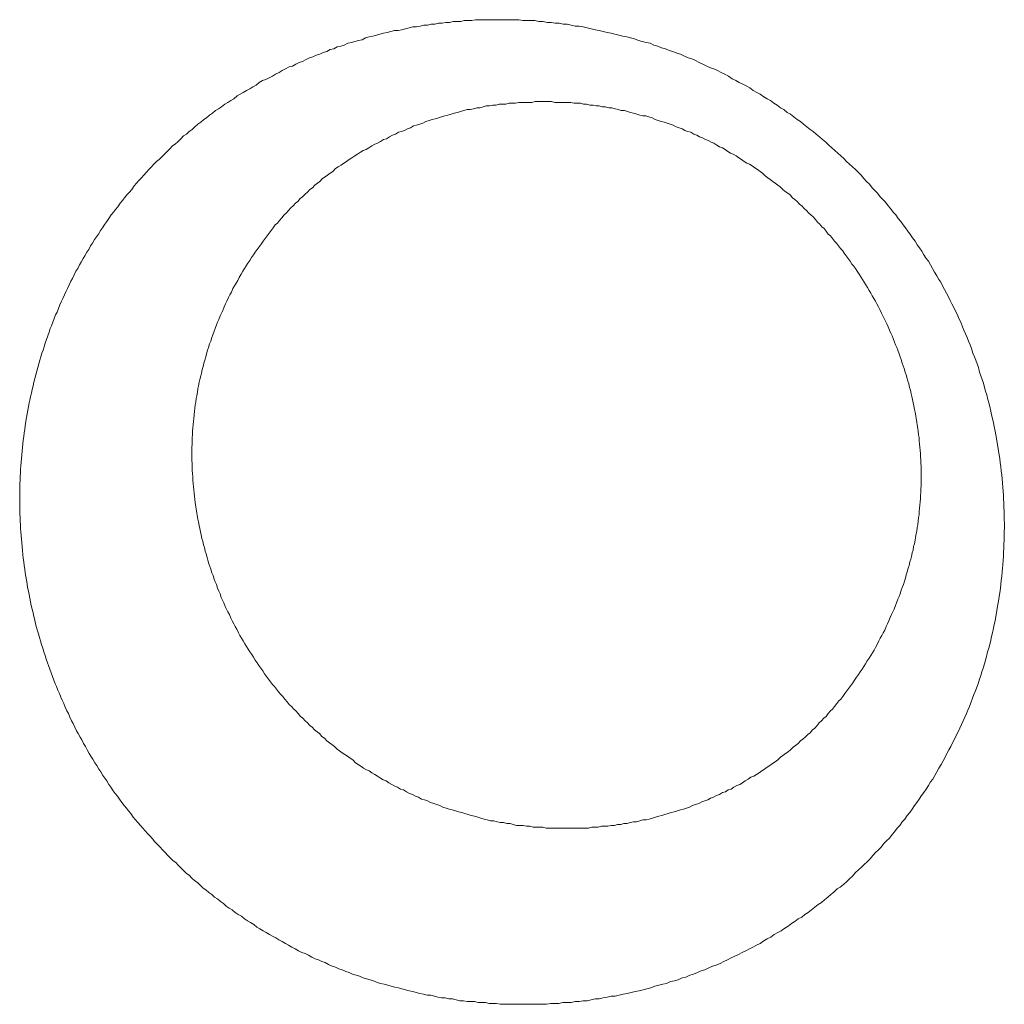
# Model space of a CAD drawing. Header units: millimetres. Extents: x -2274 to 12297, y -16157 to 26321.
# Tile 143 of 256: x -61.06 to -59.98, y -3934.59 to -3933.51. Entities that reach past the tile are written whole.
import ezdxf

# ---------------------------------------------------------------- set-up
doc = ezdxf.new("R2010")
doc.units = ezdxf.units.MM

msp = doc.modelspace()

# ---------------------------------------------------------------- linework, layer by layer
at = {"color": 253, "lineweight": 13}
for points in [[(-60.5456, -3933.51, 0), (-60.5496, -3933.51, 0), (-60.5537, -3933.51, 0), (-60.5578, -3933.51, 0), (-60.5618, -3933.51, 0), (-60.5659, -3933.511, 0), (-60.57, -3933.511, 0), (-60.5741, -3933.511, 0), (-60.5781, -3933.512, 0), (-60.5822, -3933.512, 0), (-60.5863, -3933.512, 0), (-60.5903, -3933.513, 0), (-60.5944, -3933.513, 0), (-60.5985, -3933.514, 0), (-60.6025, -3933.514, 0), (-60.6066, -3933.515, 0), (-60.6106, -3933.515, 0), (-60.6147, -3933.516, 0), (-60.6187, -3933.516, 0), (-60.6228, -3933.517, 0), (-60.6268, -3933.518, 0), (-60.6308, -3933.518, 0), (-60.6348, -3933.519, 0), (-60.6389, -3933.52, 0), (-60.6429, -3933.521, 0), (-60.6469, -3933.522, 0), (-60.6509, -3933.522, 0), (-60.6549, -3933.523, 0), (-60.6589, -3933.524, 0), (-60.6629, -3933.525, 0), (-60.6669, -3933.526, 0), (-60.6708, -3933.527, 0), (-60.6748, -3933.528, 0), (-60.6787, -3933.529, 0), (-60.6827, -3933.53, 0), (-60.6866, -3933.532, 0), (-60.6906, -3933.533, 0), (-60.6945, -3933.534, 0), (-60.6984, -3933.535, 0), (-60.7023, -3933.536, 0), (-60.7062, -3933.538, 0), (-60.7101, -3933.539, 0), (-60.714, -3933.54, 0), (-60.7178, -3933.542, 0), (-60.7217, -3933.543, 0), (-60.7255, -3933.545, 0), (-60.7294, -3933.546, 0), (-60.7332, -3933.548, 0), (-60.737, -3933.549, 0), (-60.7408, -3933.551, 0), (-60.7446, -3933.552, 0), (-60.7483, -3933.554, 0), (-60.7521, -3933.556, 0), (-60.7558, -3933.557, 0), (-60.7596, -3933.559, 0), (-60.7633, -3933.561, 0), (-60.767, -3933.562, 0), (-60.7707, -3933.564, 0), (-60.7744, -3933.566, 0), (-60.778, -3933.568, 0), (-60.7817, -3933.57, 0), (-60.7853, -3933.572, 0), (-60.7889, -3933.574, 0), (-60.7925, -3933.576, 0), (-60.7961, -3933.577, 0), (-60.7997, -3933.579, 0), (-60.8033, -3933.582, 0), (-60.8068, -3933.584, 0), (-60.8103, -3933.586, 0), (-60.8138, -3933.588, 0), (-60.8173, -3933.59, 0), (-60.8208, -3933.592, 0), (-60.8242, -3933.594, 0), (-60.8277, -3933.597, 0), (-60.8311, -3933.599, 0), (-60.8345, -3933.601, 0), (-60.8378, -3933.603, 0), (-60.8412, -3933.606, 0), (-60.8445, -3933.608, 0), (-60.8478, -3933.61, 0), (-60.8511, -3933.613, 0), (-60.8544, -3933.615, 0), (-60.8577, -3933.618, 0), (-60.8609, -3933.62, 0), (-60.8641, -3933.623, 0), (-60.8673, -3933.625, 0), (-60.8705, -3933.628, 0), (-60.8737, -3933.631, 0), (-60.8768, -3933.633, 0), (-60.8799, -3933.636, 0), (-60.883, -3933.638, 0), (-60.8861, -3933.641, 0), (-60.8891, -3933.644, 0), (-60.8921, -3933.647, 0), (-60.8952, -3933.649, 0), (-60.8981, -3933.652, 0), (-60.9011, -3933.655, 0), (-60.904, -3933.658, 0), (-60.907, -3933.661, 0), (-60.9098, -3933.664, 0), (-60.9127, -3933.666, 0), (-60.9156, -3933.669, 0), (-60.9184, -3933.672, 0), (-60.9212, -3933.675, 0), (-60.924, -3933.678, 0), (-60.9267, -3933.681, 0), (-60.9294, -3933.684, 0), (-60.9322, -3933.687, 0), (-60.9348, -3933.69, 0), (-60.9375, -3933.693, 0), (-60.9401, -3933.697, 0), (-60.9427, -3933.7, 0), (-60.9453, -3933.703, 0), (-60.9479, -3933.706, 0), (-60.9504, -3933.709, 0), (-60.9529, -3933.712, 0), (-60.9554, -3933.716, 0), (-60.9579, -3933.719, 0), (-60.9603, -3933.722, 0), (-60.9627, -3933.725, 0), (-60.9651, -3933.729, 0), (-60.9674, -3933.732, 0), (-60.9698, -3933.735, 0), (-60.9721, -3933.739, 0), (-60.9743, -3933.742, 0), (-60.9766, -3933.746, 0), (-60.9788, -3933.749, 0), (-60.981, -3933.752, 0), (-60.9832, -3933.756, 0), (-60.9853, -3933.759, 0), (-60.9874, -3933.763, 0), (-60.9895, -3933.766, 0), (-60.9916, -3933.77, 0), (-60.9936, -3933.773, 0), (-60.9956, -3933.777, 0), (-60.9976, -3933.78, 0), (-60.9995, -3933.784, 0), (-61.0014, -3933.787, 0), (-61.0033, -3933.791, 0), (-61.0052, -3933.795, 0), (-61.007, -3933.798, 0), (-61.0088, -3933.802, 0), (-61.0106, -3933.806, 0), (-61.0124, -3933.809, 0), (-61.0141, -3933.813, 0), (-61.0158, -3933.817, 0), (-61.0174, -3933.82, 0), (-61.0191, -3933.824, 0), (-61.0207, -3933.828, 0), (-61.0223, -3933.832, 0), (-61.0238, -3933.835, 0), (-61.0253, -3933.839, 0), (-61.0268, -3933.843, 0), (-61.0283, -3933.847, 0), (-61.0297, -3933.85, 0), (-61.0311, -3933.854, 0), (-61.0325, -3933.858, 0), (-61.0338, -3933.862, 0), (-61.0352, -3933.866, 0), (-61.0364, -3933.87, 0), (-61.0377, -3933.874, 0), (-61.0389, -3933.877, 0), (-61.0401, -3933.881, 0), (-61.0413, -3933.885, 0), (-61.0424, -3933.889, 0), (-61.0435, -3933.893, 0), (-61.0446, -3933.897, 0), (-61.0457, -3933.901, 0), (-61.0467, -3933.905, 0), (-61.0477, -3933.909, 0), (-61.0486, -3933.913, 0), (-61.0496, -3933.917, 0), (-61.0505, -3933.921, 0), (-61.0513, -3933.925, 0), (-61.0522, -3933.929, 0), (-61.053, -3933.932, 0), (-61.0537, -3933.936, 0), (-61.0545, -3933.94, 0), (-61.0552, -3933.944, 0), (-61.0559, -3933.948, 0), (-61.0566, -3933.952, 0), (-61.0572, -3933.957, 0), (-61.0578, -3933.961, 0), (-61.0583, -3933.965, 0), (-61.0589, -3933.969, 0), (-61.0594, -3933.973, 0), (-61.0599, -3933.977, 0), (-61.0603, -3933.981, 0), (-61.0607, -3933.985, 0), (-61.0611, -3933.989, 0), (-61.0615, -3933.993, 0), (-61.0618, -3933.997, 0), (-61.0621, -3934.001, 0), (-61.0623, -3934.005, 0), (-61.0626, -3934.009, 0), (-61.0628, -3934.013, 0), (-61.0629, -3934.017, 0), (-61.0631, -3934.021, 0), (-61.0632, -3934.025, 0), (-61.0633, -3934.029, 0), (-61.0633, -3934.033, 0), (-61.0633, -3934.038, 0), (-61.0633, -3934.042, 0), (-61.0633, -3934.046, 0), (-61.0632, -3934.05, 0), (-61.0631, -3934.054, 0), (-61.063, -3934.058, 0), (-61.0628, -3934.062, 0), (-61.0626, -3934.066, 0), (-61.0624, -3934.07, 0), (-61.0621, -3934.074, 0), (-61.0618, -3934.078, 0), (-61.0615, -3934.082, 0), (-61.0611, -3934.086, 0), (-61.0608, -3934.09, 0), (-61.0604, -3934.094, 0), (-61.0599, -3934.099, 0), (-61.0594, -3934.103, 0), (-61.0589, -3934.107, 0), (-61.0584, -3934.111, 0), (-61.0578, -3934.115, 0), (-61.0572, -3934.119, 0), (-61.0566, -3934.123, 0), (-61.056, -3934.127, 0), (-61.0553, -3934.131, 0), (-61.0546, -3934.135, 0), (-61.0538, -3934.139, 0), (-61.0531, -3934.143, 0), (-61.0523, -3934.147, 0), (-61.0514, -3934.151, 0), (-61.0506, -3934.155, 0), (-61.0497, -3934.159, 0), (-61.0487, -3934.163, 0), (-61.0478, -3934.167, 0), (-61.0468, -3934.171, 0), (-61.0458, -3934.175, 0), (-61.0448, -3934.179, 0), (-61.0437, -3934.183, 0), (-61.0426, -3934.186, 0), (-61.0415, -3934.19, 0), (-61.0404, -3934.194, 0), (-61.0392, -3934.198, 0), (-61.038, -3934.202, 0), (-61.0367, -3934.206, 0), (-61.0355, -3934.21, 0), (-61.0342, -3934.214, 0), (-61.0329, -3934.218, 0), (-61.0315, -3934.221, 0), (-61.0301, -3934.225, 0), (-61.0287, -3934.229, 0), (-61.0273, -3934.233, 0), (-61.0259, -3934.237, 0), (-61.0244, -3934.241, 0), (-61.0229, -3934.244, 0), (-61.0213, -3934.248, 0), (-61.0197, -3934.252, 0), (-61.0182, -3934.256, 0), (-61.0165, -3934.259, 0), (-61.0149, -3934.263, 0), (-61.0132, -3934.267, 0), (-61.0115, -3934.271, 0), (-61.0098, -3934.274, 0), (-61.008, -3934.278, 0), (-61.0062, -3934.282, 0), (-61.0044, -3934.285, 0), (-61.0026, -3934.289, 0), (-61.0007, -3934.293, 0), (-60.9989, -3934.296, 0), (-60.9969, -3934.3, 0), (-60.995, -3934.303, 0), (-60.993, -3934.307, 0), (-60.991, -3934.31, 0), (-60.989, -3934.314, 0), (-60.987, -3934.318, 0), (-60.9849, -3934.321, 0), (-60.9828, -3934.324, 0), (-60.9807, -3934.328, 0), (-60.9786, -3934.331, 0), (-60.9764, -3934.335, 0), (-60.9742, -3934.338, 0), (-60.972, -3934.342, 0), (-60.9697, -3934.345, 0), (-60.9675, -3934.348, 0), (-60.9652, -3934.352, 0), (-60.9629, -3934.355, 0), (-60.9605, -3934.359, 0), (-60.9582, -3934.362, 0), (-60.9558, -3934.365, 0), (-60.9534, -3934.368, 0), (-60.9509, -3934.372, 0), (-60.9485, -3934.375, 0), (-60.946, -3934.378, 0), (-60.9435, -3934.381, 0), (-60.941, -3934.384, 0), (-60.9384, -3934.388, 0), (-60.9358, -3934.391, 0), (-60.9332, -3934.394, 0), (-60.9306, -3934.397, 0), (-60.928, -3934.4, 0), (-60.9253, -3934.403, 0), (-60.9226, -3934.406, 0), (-60.9199, -3934.409, 0), (-60.9172, -3934.412, 0), (-60.9145, -3934.415, 0), (-60.9117, -3934.418, 0), (-60.9089, -3934.421, 0), (-60.9061, -3934.424, 0), (-60.9033, -3934.427, 0), (-60.9004, -3934.43, 0), (-60.8975, -3934.433, 0), (-60.8946, -3934.436, 0), (-60.8917, -3934.438, 0), (-60.8888, -3934.441, 0), (-60.8858, -3934.444, 0), (-60.8829, -3934.447, 0), (-60.8799, -3934.45, 0), (-60.8769, -3934.452, 0), (-60.8738, -3934.455, 0), (-60.8708, -3934.458, 0), (-60.8677, -3934.46, 0), (-60.8646, -3934.463, 0), (-60.8615, -3934.466, 0), (-60.8584, -3934.468, 0), (-60.8552, -3934.471, 0), (-60.8521, -3934.473, 0), (-60.8489, -3934.476, 0), (-60.8457, -3934.478, 0), (-60.8425, -3934.481, 0), (-60.8392, -3934.483, 0), (-60.836, -3934.486, 0), (-60.8327, -3934.488, 0), (-60.8294, -3934.49, 0), (-60.8261, -3934.493, 0), (-60.8228, -3934.495, 0), (-60.8194, -3934.497, 0), (-60.8161, -3934.5, 0), (-60.8127, -3934.502, 0), (-60.8093, -3934.504, 0), (-60.8059, -3934.506, 0), (-60.8025, -3934.509, 0), (-60.799, -3934.511, 0), (-60.7956, -3934.513, 0), (-60.7921, -3934.515, 0), (-60.7886, -3934.517, 0), (-60.7851, -3934.519, 0), (-60.7816, -3934.521, 0), (-60.7781, -3934.523, 0), (-60.7745, -3934.525, 0), (-60.771, -3934.527, 0), (-60.7674, -3934.529, 0), (-60.7638, -3934.531, 0), (-60.7602, -3934.533, 0), (-60.7566, -3934.535, 0), (-60.753, -3934.537, 0), (-60.7493, -3934.538, 0), (-60.7457, -3934.54, 0), (-60.742, -3934.542, 0), (-60.7383, -3934.544, 0), (-60.7346, -3934.545, 0), (-60.7309, -3934.547, 0), (-60.7272, -3934.548, 0), (-60.7235, -3934.55, 0), (-60.7197, -3934.552, 0), (-60.716, -3934.553, 0), (-60.7122, -3934.555, 0), (-60.7084, -3934.556, 0), (-60.7046, -3934.558, 0), (-60.7008, -3934.559, 0), (-60.697, -3934.561, 0), (-60.6932, -3934.562, 0), (-60.6894, -3934.563, 0), (-60.6855, -3934.565, 0), (-60.6817, -3934.566, 0), (-60.6778, -3934.567, 0), (-60.674, -3934.568, 0), (-60.6701, -3934.57, 0), (-60.6662, -3934.571, 0), (-60.6623, -3934.572, 0), (-60.6584, -3934.573, 0), (-60.6545, -3934.574, 0), (-60.6506, -3934.575, 0), (-60.6467, -3934.576, 0), (-60.6428, -3934.577, 0), (-60.6388, -3934.578, 0), (-60.6349, -3934.579, 0), (-60.6309, -3934.58, 0), (-60.627, -3934.581, 0), (-60.623, -3934.582, 0), (-60.619, -3934.583, 0), (-60.6151, -3934.584, 0), (-60.6111, -3934.584, 0), (-60.6071, -3934.585, 0), (-60.6031, -3934.586, 0), (-60.5991, -3934.587, 0), (-60.5951, -3934.587, 0), (-60.5911, -3934.588, 0), (-60.5871, -3934.588, 0), (-60.5831, -3934.589, 0), (-60.579, -3934.59, 0), (-60.575, -3934.59, 0), (-60.571, -3934.591, 0), (-60.567, -3934.591, 0), (-60.5629, -3934.591, 0), (-60.5589, -3934.592, 0), (-60.5548, -3934.592, 0), (-60.5508, -3934.592, 0), (-60.5468, -3934.593, 0), (-60.5427, -3934.593, 0), (-60.5387, -3934.593, 0), (-60.5346, -3934.594, 0), (-60.5306, -3934.594, 0), (-60.5265, -3934.594, 0), (-60.5224, -3934.594, 0), (-60.5184, -3934.594, 0), (-60.5143, -3934.594, 0), (-60.5103, -3934.594, 0)], [(-60.5103, -3934.594, 0), (-60.5058, -3934.594, 0), (-60.5013, -3934.594, 0), (-60.4969, -3934.594, 0), (-60.4924, -3934.594, 0), (-60.4879, -3934.594, 0), (-60.4835, -3934.594, 0), (-60.479, -3934.593, 0), (-60.4746, -3934.593, 0), (-60.4701, -3934.593, 0), (-60.4656, -3934.592, 0), (-60.4612, -3934.592, 0), (-60.4567, -3934.592, 0), (-60.4523, -3934.591, 0), (-60.4478, -3934.591, 0), (-60.4434, -3934.59, 0), (-60.439, -3934.59, 0), (-60.4345, -3934.589, 0), (-60.4301, -3934.588, 0), (-60.4257, -3934.588, 0), (-60.4213, -3934.587, 0), (-60.4169, -3934.586, 0), (-60.4124, -3934.585, 0), (-60.408, -3934.585, 0), (-60.4036, -3934.584, 0), (-60.3993, -3934.583, 0), (-60.3949, -3934.582, 0), (-60.3905, -3934.581, 0), (-60.3861, -3934.58, 0), (-60.3818, -3934.579, 0), (-60.3774, -3934.578, 0), (-60.3731, -3934.577, 0), (-60.3688, -3934.576, 0), (-60.3644, -3934.574, 0), (-60.3601, -3934.573, 0), (-60.3558, -3934.572, 0), (-60.3515, -3934.571, 0), (-60.3473, -3934.569, 0), (-60.343, -3934.568, 0), (-60.3387, -3934.567, 0), (-60.3345, -3934.565, 0), (-60.3303, -3934.564, 0), (-60.326, -3934.562, 0), (-60.3218, -3934.561, 0), (-60.3176, -3934.559, 0), (-60.3134, -3934.557, 0), (-60.3093, -3934.556, 0), (-60.3051, -3934.554, 0), (-60.301, -3934.552, 0), (-60.2969, -3934.551, 0), (-60.2927, -3934.549, 0), (-60.2886, -3934.547, 0), (-60.2846, -3934.545, 0), (-60.2805, -3934.543, 0), (-60.2765, -3934.541, 0), (-60.2724, -3934.539, 0), (-60.2684, -3934.537, 0), (-60.2644, -3934.535, 0), (-60.2604, -3934.533, 0), (-60.2565, -3934.531, 0), (-60.2525, -3934.529, 0), (-60.2486, -3934.527, 0), (-60.2447, -3934.524, 0), (-60.2408, -3934.522, 0), (-60.2369, -3934.52, 0), (-60.233, -3934.517, 0), (-60.2292, -3934.515, 0), (-60.2254, -3934.513, 0), (-60.2216, -3934.51, 0), (-60.2178, -3934.508, 0), (-60.2141, -3934.505, 0), (-60.2103, -3934.503, 0), (-60.2066, -3934.5, 0), (-60.2029, -3934.498, 0), (-60.1993, -3934.495, 0), (-60.1956, -3934.493, 0), (-60.192, -3934.49, 0), (-60.1884, -3934.487, 0), (-60.1848, -3934.484, 0), (-60.1812, -3934.482, 0), (-60.1777, -3934.479, 0), (-60.1742, -3934.476, 0), (-60.1707, -3934.473, 0), (-60.1672, -3934.47, 0), (-60.1638, -3934.467, 0), (-60.1604, -3934.465, 0), (-60.157, -3934.462, 0), (-60.1536, -3934.459, 0), (-60.1503, -3934.456, 0), (-60.147, -3934.453, 0), (-60.1437, -3934.449, 0), (-60.1404, -3934.446, 0), (-60.1372, -3934.443, 0), (-60.134, -3934.44, 0), (-60.1308, -3934.437, 0), (-60.1277, -3934.434, 0), (-60.1246, -3934.43, 0), (-60.1215, -3934.427, 0), (-60.1184, -3934.424, 0), (-60.1154, -3934.421, 0), (-60.1124, -3934.417, 0), (-60.1094, -3934.414, 0), (-60.1064, -3934.411, 0), (-60.1035, -3934.407, 0), (-60.1006, -3934.404, 0), (-60.0978, -3934.4, 0), (-60.095, -3934.397, 0), (-60.0922, -3934.393, 0), (-60.0894, -3934.39, 0), (-60.0867, -3934.386, 0), (-60.084, -3934.383, 0), (-60.0813, -3934.379, 0), (-60.0787, -3934.375, 0), (-60.0761, -3934.372, 0), (-60.0735, -3934.368, 0), (-60.0709, -3934.364, 0), (-60.0684, -3934.361, 0), (-60.066, -3934.357, 0), (-60.0635, -3934.353, 0), (-60.0611, -3934.349, 0), (-60.0587, -3934.346, 0), (-60.0564, -3934.342, 0), (-60.0541, -3934.338, 0), (-60.0518, -3934.334, 0), (-60.0495, -3934.33, 0), (-60.0473, -3934.326, 0), (-60.0451, -3934.322, 0), (-60.043, -3934.318, 0), (-60.0409, -3934.314, 0), (-60.0388, -3934.31, 0), (-60.0368, -3934.306, 0), (-60.0348, -3934.302, 0), (-60.0328, -3934.298, 0), (-60.0308, -3934.294, 0), (-60.0289, -3934.29, 0), (-60.0271, -3934.286, 0), (-60.0252, -3934.282, 0), (-60.0234, -3934.278, 0), (-60.0217, -3934.274, 0), (-60.0199, -3934.27, 0), (-60.0182, -3934.266, 0), (-60.0166, -3934.262, 0), (-60.0149, -3934.257, 0), (-60.0134, -3934.253, 0), (-60.0118, -3934.249, 0), (-60.0103, -3934.245, 0), (-60.0088, -3934.241, 0), (-60.0074, -3934.236, 0), (-60.0059, -3934.232, 0), (-60.0046, -3934.228, 0), (-60.0032, -3934.224, 0), (-60.0019, -3934.219, 0), (-60.0007, -3934.215, 0), (-59.9995, -3934.211, 0), (-59.9983, -3934.206, 0), (-59.9971, -3934.202, 0), (-59.996, -3934.198, 0), (-59.9949, -3934.193, 0), (-59.9939, -3934.189, 0), (-59.9929, -3934.185, 0), (-59.9919, -3934.18, 0), (-59.991, -3934.176, 0), (-59.9901, -3934.172, 0), (-59.9893, -3934.167, 0), (-59.9885, -3934.163, 0), (-59.9877, -3934.158, 0), (-59.9869, -3934.154, 0), (-59.9862, -3934.15, 0), (-59.9856, -3934.145, 0), (-59.9849, -3934.141, 0), (-59.9843, -3934.136, 0), (-59.9838, -3934.132, 0), (-59.9833, -3934.127, 0), (-59.9828, -3934.123, 0), (-59.9824, -3934.118, 0), (-59.9819, -3934.114, 0), (-59.9816, -3934.11, 0), (-59.9812, -3934.105, 0), (-59.981, -3934.101, 0), (-59.9807, -3934.096, 0), (-59.9805, -3934.092, 0), (-59.9803, -3934.087, 0), (-59.9801, -3934.083, 0), (-59.98, -3934.078, 0), (-59.98, -3934.074, 0), (-59.9799, -3934.069, 0), (-59.9799, -3934.065, 0), (-59.98, -3934.06, 0), (-59.98, -3934.056, 0), (-59.9802, -3934.051, 0), (-59.9803, -3934.047, 0), (-59.9805, -3934.042, 0), (-59.9807, -3934.038, 0), (-59.981, -3934.034, 0), (-59.9813, -3934.029, 0), (-59.9816, -3934.025, 0), (-59.982, -3934.02, 0), (-59.9824, -3934.016, 0), (-59.9828, -3934.011, 0), (-59.9833, -3934.007, 0), (-59.9838, -3934.002, 0), (-59.9844, -3933.998, 0), (-59.985, -3933.993, 0), (-59.9856, -3933.989, 0), (-59.9863, -3933.985, 0), (-59.987, -3933.98, 0), (-59.9877, -3933.976, 0), (-59.9885, -3933.971, 0), (-59.9893, -3933.967, 0), (-59.9901, -3933.963, 0), (-59.991, -3933.958, 0), (-59.9919, -3933.954, 0), (-59.9929, -3933.949, 0), (-59.9939, -3933.945, 0), (-59.9949, -3933.941, 0), (-59.996, -3933.936, 0), (-59.9971, -3933.932, 0), (-59.9982, -3933.928, 0), (-59.9993, -3933.923, 0), (-60.0005, -3933.919, 0), (-60.0018, -3933.915, 0), (-60.003, -3933.91, 0), (-60.0043, -3933.906, 0), (-60.0057, -3933.902, 0), (-60.0071, -3933.898, 0), (-60.0085, -3933.893, 0), (-60.0099, -3933.889, 0), (-60.0114, -3933.885, 0), (-60.0129, -3933.881, 0), (-60.0144, -3933.877, 0), (-60.016, -3933.872, 0), (-60.0176, -3933.868, 0), (-60.0192, -3933.864, 0), (-60.0209, -3933.86, 0), (-60.0226, -3933.856, 0), (-60.0244, -3933.852, 0), (-60.0261, -3933.848, 0), (-60.0279, -3933.843, 0), (-60.0298, -3933.839, 0), (-60.0316, -3933.835, 0), (-60.0336, -3933.831, 0), (-60.0355, -3933.827, 0), (-60.0375, -3933.823, 0), (-60.0395, -3933.819, 0), (-60.0415, -3933.815, 0), (-60.0435, -3933.811, 0), (-60.0456, -3933.807, 0), (-60.0478, -3933.803, 0), (-60.0499, -3933.799, 0), (-60.0521, -3933.796, 0), (-60.0543, -3933.792, 0), (-60.0566, -3933.788, 0), (-60.0589, -3933.784, 0), (-60.0612, -3933.78, 0), (-60.0635, -3933.776, 0), (-60.0659, -3933.773, 0), (-60.0683, -3933.769, 0), (-60.0707, -3933.765, 0), (-60.0732, -3933.761, 0), (-60.0757, -3933.758, 0), (-60.0782, -3933.754, 0), (-60.0808, -3933.75, 0), (-60.0833, -3933.747, 0), (-60.086, -3933.743, 0), (-60.0886, -3933.739, 0), (-60.0912, -3933.736, 0), (-60.0939, -3933.732, 0), (-60.0967, -3933.729, 0), (-60.0994, -3933.725, 0), (-60.1022, -3933.722, 0), (-60.105, -3933.718, 0), (-60.1078, -3933.715, 0), (-60.1107, -3933.711, 0), (-60.1136, -3933.708, 0), (-60.1165, -3933.705, 0), (-60.1194, -3933.701, 0), (-60.1224, -3933.698, 0), (-60.1253, -3933.695, 0), (-60.1284, -3933.691, 0), (-60.1314, -3933.688, 0), (-60.1345, -3933.685, 0), (-60.1375, -3933.681, 0), (-60.1407, -3933.678, 0), (-60.1438, -3933.675, 0), (-60.147, -3933.672, 0), (-60.1502, -3933.669, 0), (-60.1534, -3933.666, 0), (-60.1566, -3933.663, 0), (-60.1599, -3933.66, 0), (-60.1631, -3933.657, 0), (-60.1664, -3933.654, 0), (-60.1698, -3933.651, 0), (-60.1731, -3933.648, 0), (-60.1765, -3933.645, 0), (-60.1799, -3933.642, 0), (-60.1833, -3933.639, 0), (-60.1868, -3933.636, 0), (-60.1902, -3933.633, 0), (-60.1937, -3933.631, 0), (-60.1972, -3933.628, 0), (-60.2008, -3933.625, 0), (-60.2043, -3933.622, 0), (-60.2079, -3933.62, 0), (-60.2115, -3933.617, 0), (-60.2151, -3933.614, 0), (-60.2187, -3933.612, 0), (-60.2224, -3933.609, 0), (-60.2261, -3933.607, 0), (-60.2297, -3933.604, 0), (-60.2335, -3933.602, 0), (-60.2372, -3933.599, 0), (-60.2409, -3933.597, 0), (-60.2447, -3933.595, 0), (-60.2485, -3933.592, 0), (-60.2523, -3933.59, 0), (-60.2561, -3933.588, 0), (-60.26, -3933.585, 0), (-60.2638, -3933.583, 0), (-60.2677, -3933.581, 0), (-60.2716, -3933.579, 0), (-60.2755, -3933.577, 0), (-60.2795, -3933.575, 0), (-60.2834, -3933.572, 0), (-60.2874, -3933.57, 0), (-60.2914, -3933.568, 0), (-60.2954, -3933.566, 0), (-60.2994, -3933.564, 0), (-60.3034, -3933.563, 0), (-60.3074, -3933.561, 0), (-60.3115, -3933.559, 0), (-60.3156, -3933.557, 0), (-60.3197, -3933.555, 0), (-60.3238, -3933.553, 0), (-60.3279, -3933.552, 0), (-60.332, -3933.55, 0), (-60.3362, -3933.548, 0), (-60.3403, -3933.547, 0), (-60.3445, -3933.545, 0), (-60.3487, -3933.544, 0), (-60.3528, -3933.542, 0), (-60.3571, -3933.541, 0), (-60.3613, -3933.539, 0), (-60.3655, -3933.538, 0), (-60.3697, -3933.536, 0), (-60.374, -3933.535, 0), (-60.3783, -3933.534, 0), (-60.3825, -3933.533, 0), (-60.3868, -3933.531, 0), (-60.3911, -3933.53, 0), (-60.3954, -3933.529, 0), (-60.3997, -3933.528, 0), (-60.404, -3933.527, 0), (-60.4084, -3933.526, 0), (-60.4127, -3933.525, 0), (-60.417, -3933.524, 0), (-60.4214, -3933.523, 0), (-60.4258, -3933.522, 0), (-60.4301, -3933.521, 0), (-60.4345, -3933.52, 0), (-60.4389, -3933.519, 0), (-60.4433, -3933.518, 0), (-60.4477, -3933.517, 0), (-60.4521, -3933.517, 0), (-60.4565, -3933.516, 0), (-60.4609, -3933.515, 0), (-60.4653, -3933.515, 0), (-60.4698, -3933.514, 0), (-60.4742, -3933.514, 0), (-60.4786, -3933.513, 0), (-60.4831, -3933.513, 0), (-60.4875, -3933.512, 0), (-60.492, -3933.512, 0), (-60.4964, -3933.511, 0), (-60.5009, -3933.511, 0), (-60.5053, -3933.511, 0), (-60.5098, -3933.511, 0), (-60.5143, -3933.51, 0), (-60.5187, -3933.51, 0), (-60.5232, -3933.51, 0), (-60.5277, -3933.51, 0), (-60.5321, -3933.51, 0), (-60.5366, -3933.51, 0), (-60.5411, -3933.51, 0), (-60.5456, -3933.51, 0)], [(-60.4622, -3934.4, 0), (-60.4658, -3934.4, 0), (-60.4695, -3934.4, 0), (-60.4731, -3934.4, 0), (-60.4767, -3934.4, 0), (-60.4804, -3934.4, 0), (-60.484, -3934.4, 0), (-60.4876, -3934.399, 0), (-60.4913, -3934.399, 0), (-60.4949, -3934.399, 0), (-60.4985, -3934.399, 0), (-60.5021, -3934.398, 0), (-60.5058, -3934.398, 0), (-60.5094, -3934.397, 0), (-60.513, -3934.397, 0), (-60.5166, -3934.397, 0), (-60.5202, -3934.396, 0), (-60.5238, -3934.395, 0), (-60.5274, -3934.395, 0), (-60.5309, -3934.394, 0), (-60.5345, -3934.394, 0), (-60.5381, -3934.393, 0), (-60.5417, -3934.392, 0), (-60.5452, -3934.392, 0), (-60.5488, -3934.391, 0), (-60.5523, -3934.39, 0), (-60.5558, -3934.389, 0), (-60.5594, -3934.388, 0), (-60.5629, -3934.387, 0), (-60.5664, -3934.386, 0), (-60.5699, -3934.385, 0), (-60.5734, -3934.384, 0), (-60.5769, -3934.383, 0), (-60.5804, -3934.382, 0), (-60.5838, -3934.381, 0), (-60.5873, -3934.38, 0), (-60.5907, -3934.379, 0), (-60.5942, -3934.378, 0), (-60.5976, -3934.377, 0), (-60.601, -3934.375, 0), (-60.6044, -3934.374, 0), (-60.6078, -3934.373, 0), (-60.6112, -3934.372, 0), (-60.6145, -3934.37, 0), (-60.6179, -3934.369, 0), (-60.6212, -3934.368, 0), (-60.6246, -3934.366, 0), (-60.6279, -3934.365, 0), (-60.6312, -3934.363, 0), (-60.6345, -3934.362, 0), (-60.6377, -3934.36, 0), (-60.641, -3934.358, 0), (-60.6443, -3934.357, 0), (-60.6475, -3934.355, 0), (-60.6507, -3934.354, 0), (-60.6539, -3934.352, 0), (-60.6571, -3934.35, 0), (-60.6602, -3934.348, 0), (-60.6634, -3934.347, 0), (-60.6665, -3934.345, 0), (-60.6696, -3934.343, 0), (-60.6727, -3934.341, 0), (-60.6758, -3934.339, 0), (-60.6789, -3934.337, 0), (-60.6819, -3934.336, 0), (-60.685, -3934.334, 0), (-60.688, -3934.332, 0), (-60.691, -3934.33, 0), (-60.6939, -3934.328, 0), (-60.6969, -3934.325, 0), (-60.6998, -3934.323, 0), (-60.7028, -3934.321, 0), (-60.7057, -3934.319, 0), (-60.7085, -3934.317, 0), (-60.7114, -3934.315, 0), (-60.7142, -3934.313, 0), (-60.7171, -3934.31, 0), (-60.7199, -3934.308, 0), (-60.7226, -3934.306, 0), (-60.7254, -3934.304, 0), (-60.7281, -3934.301, 0), (-60.7309, -3934.299, 0), (-60.7336, -3934.296, 0), (-60.7362, -3934.294, 0), (-60.7389, -3934.292, 0), (-60.7415, -3934.289, 0), (-60.7441, -3934.287, 0), (-60.7467, -3934.284, 0), (-60.7493, -3934.282, 0), (-60.7519, -3934.279, 0), (-60.7544, -3934.277, 0), (-60.7569, -3934.274, 0), (-60.7594, -3934.271, 0), (-60.7618, -3934.269, 0), (-60.7643, -3934.266, 0), (-60.7667, -3934.264, 0), (-60.7691, -3934.261, 0), (-60.7715, -3934.258, 0), (-60.7738, -3934.255, 0), (-60.7761, -3934.253, 0), (-60.7784, -3934.25, 0), (-60.7807, -3934.247, 0), (-60.7829, -3934.244, 0), (-60.7852, -3934.242, 0), (-60.7874, -3934.239, 0), (-60.7896, -3934.236, 0), (-60.7917, -3934.233, 0), (-60.7938, -3934.23, 0), (-60.7959, -3934.227, 0), (-60.798, -3934.224, 0), (-60.8001, -3934.221, 0), (-60.8021, -3934.218, 0), (-60.8041, -3934.215, 0), (-60.8061, -3934.212, 0), (-60.808, -3934.209, 0), (-60.81, -3934.206, 0), (-60.8119, -3934.203, 0), (-60.8138, -3934.2, 0), (-60.8156, -3934.197, 0), (-60.8174, -3934.194, 0), (-60.8192, -3934.191, 0), (-60.821, -3934.188, 0), (-60.8227, -3934.185, 0), (-60.8244, -3934.181, 0), (-60.8261, -3934.178, 0), (-60.8278, -3934.175, 0), (-60.8294, -3934.172, 0), (-60.831, -3934.169, 0), (-60.8326, -3934.165, 0), (-60.8342, -3934.162, 0), (-60.8357, -3934.159, 0), (-60.8372, -3934.156, 0), (-60.8387, -3934.152, 0), (-60.8401, -3934.149, 0), (-60.8415, -3934.146, 0), (-60.8429, -3934.142, 0), (-60.8442, -3934.139, 0), (-60.8456, -3934.136, 0), (-60.8469, -3934.132, 0), (-60.8481, -3934.129, 0), (-60.8494, -3934.126, 0), (-60.8506, -3934.122, 0), (-60.8518, -3934.119, 0), (-60.8529, -3934.115, 0), (-60.854, -3934.112, 0), (-60.8551, -3934.109, 0), (-60.8562, -3934.105, 0), (-60.8572, -3934.102, 0), (-60.8582, -3934.098, 0), (-60.8592, -3934.095, 0), (-60.8601, -3934.091, 0), (-60.8611, -3934.088, 0), (-60.8619, -3934.084, 0), (-60.8628, -3934.081, 0), (-60.8636, -3934.077, 0), (-60.8644, -3934.074, 0), (-60.8652, -3934.07, 0), (-60.8659, -3934.067, 0), (-60.8666, -3934.063, 0), (-60.8673, -3934.06, 0), (-60.8679, -3934.056, 0), (-60.8685, -3934.053, 0), (-60.8691, -3934.049, 0), (-60.8696, -3934.046, 0), (-60.8701, -3934.042, 0), (-60.8706, -3934.038, 0), (-60.871, -3934.035, 0), (-60.8715, -3934.031, 0), (-60.8718, -3934.028, 0), (-60.8722, -3934.024, 0), (-60.8725, -3934.021, 0), (-60.8728, -3934.017, 0), (-60.873, -3934.013, 0), (-60.8733, -3934.01, 0), (-60.8734, -3934.006, 0), (-60.8736, -3934.003, 0), (-60.8737, -3933.999, 0), (-60.8738, -3933.995, 0), (-60.8739, -3933.992, 0), (-60.8739, -3933.988, 0), (-60.8739, -3933.985, 0), (-60.8738, -3933.981, 0), (-60.8737, -3933.977, 0), (-60.8736, -3933.974, 0), (-60.8735, -3933.97, 0), (-60.8733, -3933.967, 0), (-60.8731, -3933.963, 0), (-60.8728, -3933.959, 0), (-60.8726, -3933.956, 0), (-60.8722, -3933.952, 0), (-60.8719, -3933.949, 0), (-60.8715, -3933.945, 0), (-60.8711, -3933.941, 0), (-60.8706, -3933.938, 0), (-60.8702, -3933.934, 0), (-60.8696, -3933.931, 0), (-60.8691, -3933.927, 0), (-60.8685, -3933.924, 0), (-60.8678, -3933.92, 0), (-60.8672, -3933.916, 0), (-60.8665, -3933.913, 0), (-60.8658, -3933.909, 0), (-60.865, -3933.906, 0), (-60.8642, -3933.902, 0), (-60.8634, -3933.899, 0), (-60.8625, -3933.895, 0), (-60.8616, -3933.892, 0), (-60.8607, -3933.888, 0), (-60.8597, -3933.885, 0), (-60.8587, -3933.881, 0), (-60.8577, -3933.878, 0), (-60.8566, -3933.874, 0), (-60.8555, -3933.871, 0), (-60.8544, -3933.867, 0), (-60.8532, -3933.864, 0), (-60.852, -3933.86, 0), (-60.8508, -3933.857, 0), (-60.8495, -3933.853, 0), (-60.8483, -3933.85, 0), (-60.8469, -3933.846, 0), (-60.8456, -3933.843, 0), (-60.8442, -3933.84, 0), (-60.8428, -3933.836, 0), (-60.8413, -3933.833, 0), (-60.8399, -3933.83, 0), (-60.8384, -3933.826, 0), (-60.8368, -3933.823, 0), (-60.8353, -3933.82, 0), (-60.8337, -3933.816, 0), (-60.832, -3933.813, 0), (-60.8304, -3933.81, 0), (-60.8287, -3933.806, 0), (-60.827, -3933.803, 0), (-60.8252, -3933.8, 0), (-60.8235, -3933.797, 0), (-60.8217, -3933.794, 0), (-60.8198, -3933.79, 0), (-60.818, -3933.787, 0), (-60.8161, -3933.784, 0), (-60.8142, -3933.781, 0), (-60.8122, -3933.778, 0), (-60.8102, -3933.775, 0), (-60.8082, -3933.772, 0), (-60.8062, -3933.769, 0), (-60.8041, -3933.766, 0), (-60.8021, -3933.763, 0), (-60.7999, -3933.76, 0), (-60.7978, -3933.757, 0), (-60.7956, -3933.754, 0), (-60.7934, -3933.751, 0), (-60.7912, -3933.748, 0), (-60.789, -3933.745, 0), (-60.7867, -3933.742, 0), (-60.7844, -3933.739, 0), (-60.7821, -3933.736, 0), (-60.7797, -3933.734, 0), (-60.7773, -3933.731, 0), (-60.7749, -3933.728, 0), (-60.7725, -3933.725, 0), (-60.77, -3933.723, 0), (-60.7675, -3933.72, 0), (-60.765, -3933.717, 0), (-60.7625, -3933.715, 0), (-60.7599, -3933.712, 0), (-60.7574, -3933.71, 0), (-60.7547, -3933.707, 0), (-60.7521, -3933.705, 0), (-60.7494, -3933.702, 0), (-60.7468, -3933.7, 0), (-60.7441, -3933.697, 0), (-60.7413, -3933.695, 0), (-60.7386, -3933.692, 0), (-60.7358, -3933.69, 0), (-60.733, -3933.688, 0), (-60.7302, -3933.685, 0), (-60.7273, -3933.683, 0), (-60.7245, -3933.681, 0), (-60.7216, -3933.679, 0), (-60.7187, -3933.677, 0), (-60.7157, -3933.674, 0), (-60.7128, -3933.672, 0), (-60.7098, -3933.67, 0), (-60.7068, -3933.668, 0), (-60.7038, -3933.666, 0), (-60.7008, -3933.664, 0), (-60.6978, -3933.662, 0), (-60.6947, -3933.66, 0), (-60.6916, -3933.658, 0), (-60.6885, -3933.656, 0), (-60.6854, -3933.654, 0), (-60.6822, -3933.653, 0), (-60.6791, -3933.651, 0), (-60.6759, -3933.649, 0), (-60.6727, -3933.647, 0), (-60.6695, -3933.646, 0), (-60.6663, -3933.644, 0), (-60.6631, -3933.642, 0), (-60.6598, -3933.641, 0), (-60.6566, -3933.639, 0), (-60.6533, -3933.637, 0), (-60.65, -3933.636, 0), (-60.6467, -3933.634, 0), (-60.6434, -3933.633, 0), (-60.64, -3933.632, 0), (-60.6367, -3933.63, 0), (-60.6333, -3933.629, 0), (-60.63, -3933.627, 0), (-60.6266, -3933.626, 0), (-60.6232, -3933.625, 0), (-60.6198, -3933.624, 0), (-60.6164, -3933.622, 0), (-60.6129, -3933.621, 0), (-60.6095, -3933.62, 0), (-60.6061, -3933.619, 0), (-60.6026, -3933.618, 0), (-60.5991, -3933.617, 0), (-60.5957, -3933.616, 0), (-60.5922, -3933.615, 0), (-60.5887, -3933.614, 0), (-60.5852, -3933.613, 0), (-60.5817, -3933.612, 0), (-60.5782, -3933.611, 0), (-60.5747, -3933.61, 0), (-60.5711, -3933.609, 0), (-60.5676, -3933.609, 0), (-60.5641, -3933.608, 0), (-60.5605, -3933.607, 0), (-60.557, -3933.607, 0), (-60.5534, -3933.606, 0), (-60.5499, -3933.605, 0), (-60.5463, -3933.605, 0), (-60.5427, -3933.604, 0), (-60.5392, -3933.604, 0), (-60.5356, -3933.603, 0), (-60.532, -3933.603, 0), (-60.5284, -3933.603, 0), (-60.5248, -3933.602, 0), (-60.5213, -3933.602, 0), (-60.5177, -3933.602, 0), (-60.5141, -3933.601, 0), (-60.5105, -3933.601, 0), (-60.5069, -3933.601, 0), (-60.5033, -3933.601, 0), (-60.4997, -3933.601, 0), (-60.4961, -3933.6, 0), (-60.4925, -3933.6, 0), (-60.4889, -3933.6, 0), (-60.4853, -3933.6, 0), (-60.4817, -3933.6, 0), (-60.4781, -3933.6, 0), (-60.4745, -3933.601, 0), (-60.4709, -3933.601, 0)], [(-60.4709, -3933.601, 0), (-60.4674, -3933.601, 0), (-60.4639, -3933.601, 0), (-60.4604, -3933.601, 0), (-60.4569, -3933.601, 0), (-60.4534, -3933.602, 0), (-60.4499, -3933.602, 0), (-60.4464, -3933.602, 0), (-60.4429, -3933.603, 0), (-60.4395, -3933.603, 0), (-60.436, -3933.604, 0), (-60.4325, -3933.604, 0), (-60.429, -3933.605, 0), (-60.4256, -3933.605, 0), (-60.4221, -3933.606, 0), (-60.4186, -3933.606, 0), (-60.4152, -3933.607, 0), (-60.4117, -3933.607, 0), (-60.4083, -3933.608, 0), (-60.4049, -3933.609, 0), (-60.4014, -3933.61, 0), (-60.398, -3933.61, 0), (-60.3946, -3933.611, 0), (-60.3912, -3933.612, 0), (-60.3878, -3933.613, 0), (-60.3844, -3933.614, 0), (-60.381, -3933.615, 0), (-60.3776, -3933.616, 0), (-60.3743, -3933.616, 0), (-60.3709, -3933.617, 0), (-60.3675, -3933.618, 0), (-60.3642, -3933.62, 0), (-60.3609, -3933.621, 0), (-60.3575, -3933.622, 0), (-60.3542, -3933.623, 0), (-60.3509, -3933.624, 0), (-60.3476, -3933.625, 0), (-60.3443, -3933.626, 0), (-60.341, -3933.628, 0), (-60.3378, -3933.629, 0), (-60.3345, -3933.63, 0), (-60.3313, -3933.632, 0), (-60.3281, -3933.633, 0), (-60.3248, -3933.634, 0), (-60.3216, -3933.636, 0), (-60.3184, -3933.637, 0), (-60.3152, -3933.639, 0), (-60.3121, -3933.64, 0), (-60.3089, -3933.642, 0), (-60.3058, -3933.643, 0), (-60.3026, -3933.645, 0), (-60.2995, -3933.646, 0), (-60.2964, -3933.648, 0), (-60.2933, -3933.65, 0), (-60.2902, -3933.651, 0), (-60.2872, -3933.653, 0), (-60.2841, -3933.655, 0), (-60.2811, -3933.657, 0), (-60.2781, -3933.658, 0), (-60.2751, -3933.66, 0), (-60.2721, -3933.662, 0), (-60.2691, -3933.664, 0), (-60.2661, -3933.666, 0), (-60.2632, -3933.668, 0), (-60.2603, -3933.669, 0), (-60.2574, -3933.671, 0), (-60.2545, -3933.673, 0), (-60.2516, -3933.675, 0), (-60.2487, -3933.677, 0), (-60.2459, -3933.679, 0), (-60.243, -3933.682, 0), (-60.2402, -3933.684, 0), (-60.2374, -3933.686, 0), (-60.2346, -3933.688, 0), (-60.2319, -3933.69, 0), (-60.2291, -3933.692, 0), (-60.2264, -3933.694, 0), (-60.2237, -3933.697, 0), (-60.221, -3933.699, 0), (-60.2183, -3933.701, 0), (-60.2157, -3933.703, 0), (-60.2131, -3933.706, 0), (-60.2104, -3933.708, 0), (-60.2078, -3933.71, 0), (-60.2053, -3933.713, 0), (-60.2027, -3933.715, 0), (-60.2002, -3933.718, 0), (-60.1977, -3933.72, 0), (-60.1952, -3933.723, 0), (-60.1927, -3933.725, 0), (-60.1902, -3933.727, 0), (-60.1878, -3933.73, 0), (-60.1854, -3933.733, 0), (-60.183, -3933.735, 0), (-60.1806, -3933.738, 0), (-60.1783, -3933.74, 0), (-60.1759, -3933.743, 0), (-60.1736, -3933.746, 0), (-60.1713, -3933.748, 0), (-60.1691, -3933.751, 0), (-60.1668, -3933.754, 0), (-60.1646, -3933.756, 0), (-60.1624, -3933.759, 0), (-60.1602, -3933.762, 0), (-60.1581, -3933.764, 0), (-60.156, -3933.767, 0), (-60.1539, -3933.77, 0), (-60.1518, -3933.773, 0), (-60.1497, -3933.776, 0), (-60.1477, -3933.779, 0), (-60.1457, -3933.781, 0), (-60.1437, -3933.784, 0), (-60.1417, -3933.787, 0), (-60.1398, -3933.79, 0), (-60.1379, -3933.793, 0), (-60.136, -3933.796, 0), (-60.1341, -3933.799, 0), (-60.1323, -3933.802, 0), (-60.1305, -3933.805, 0), (-60.1287, -3933.808, 0), (-60.1269, -3933.811, 0), (-60.1252, -3933.814, 0), (-60.1234, -3933.817, 0), (-60.1217, -3933.82, 0), (-60.1201, -3933.823, 0), (-60.1184, -3933.826, 0), (-60.1168, -3933.829, 0), (-60.1152, -3933.833, 0), (-60.1137, -3933.836, 0), (-60.1121, -3933.839, 0), (-60.1106, -3933.842, 0), (-60.1091, -3933.845, 0), (-60.1077, -3933.848, 0), (-60.1062, -3933.852, 0), (-60.1048, -3933.855, 0), (-60.1035, -3933.858, 0), (-60.1021, -3933.861, 0), (-60.1008, -3933.865, 0), (-60.0995, -3933.868, 0), (-60.0982, -3933.871, 0), (-60.097, -3933.874, 0), (-60.0957, -3933.878, 0), (-60.0945, -3933.881, 0), (-60.0934, -3933.884, 0), (-60.0922, -3933.888, 0), (-60.0911, -3933.891, 0), (-60.0901, -3933.894, 0), (-60.089, -3933.898, 0), (-60.088, -3933.901, 0), (-60.087, -3933.905, 0), (-60.086, -3933.908, 0), (-60.0851, -3933.911, 0), (-60.0842, -3933.915, 0), (-60.0833, -3933.918, 0), (-60.0825, -3933.922, 0), (-60.0817, -3933.925, 0), (-60.0809, -3933.928, 0), (-60.0801, -3933.932, 0), (-60.0794, -3933.935, 0), (-60.0787, -3933.939, 0), (-60.078, -3933.942, 0), (-60.0774, -3933.946, 0), (-60.0768, -3933.949, 0), (-60.0762, -3933.953, 0), (-60.0757, -3933.956, 0), (-60.0752, -3933.96, 0), (-60.0747, -3933.963, 0), (-60.0743, -3933.967, 0), (-60.0738, -3933.97, 0), (-60.0735, -3933.974, 0), (-60.0731, -3933.977, 0), (-60.0728, -3933.981, 0), (-60.0725, -3933.984, 0), (-60.0723, -3933.988, 0), (-60.072, -3933.991, 0), (-60.0718, -3933.995, 0), (-60.0717, -3933.998, 0), (-60.0716, -3934.002, 0), (-60.0715, -3934.005, 0), (-60.0714, -3934.009, 0), (-60.0714, -3934.012, 0), (-60.0714, -3934.016, 0), (-60.0715, -3934.02, 0), (-60.0716, -3934.023, 0), (-60.0717, -3934.027, 0), (-60.0718, -3934.03, 0), (-60.072, -3934.034, 0), (-60.0722, -3934.037, 0), (-60.0725, -3934.041, 0), (-60.0728, -3934.044, 0), (-60.0731, -3934.048, 0), (-60.0735, -3934.051, 0), (-60.0738, -3934.055, 0), (-60.0743, -3934.058, 0), (-60.0747, -3934.062, 0), (-60.0752, -3934.066, 0), (-60.0758, -3934.069, 0), (-60.0763, -3934.073, 0), (-60.0769, -3934.076, 0), (-60.0776, -3934.08, 0), (-60.0782, -3934.083, 0), (-60.0789, -3934.087, 0), (-60.0797, -3934.09, 0), (-60.0804, -3934.094, 0), (-60.0812, -3934.097, 0), (-60.0821, -3934.101, 0), (-60.0829, -3934.104, 0), (-60.0838, -3934.107, 0), (-60.0848, -3934.111, 0), (-60.0857, -3934.114, 0), (-60.0867, -3934.118, 0), (-60.0878, -3934.121, 0), (-60.0888, -3934.125, 0), (-60.0899, -3934.128, 0), (-60.091, -3934.132, 0), (-60.0922, -3934.135, 0), (-60.0934, -3934.138, 0), (-60.0946, -3934.142, 0), (-60.0958, -3934.145, 0), (-60.0971, -3934.148, 0), (-60.0984, -3934.152, 0), (-60.0997, -3934.155, 0), (-60.1011, -3934.159, 0), (-60.1025, -3934.162, 0), (-60.1039, -3934.165, 0), (-60.1054, -3934.168, 0), (-60.1069, -3934.172, 0), (-60.1084, -3934.175, 0), (-60.1099, -3934.178, 0), (-60.1115, -3934.182, 0), (-60.1131, -3934.185, 0), (-60.1147, -3934.188, 0), (-60.1164, -3934.191, 0), (-60.1181, -3934.194, 0), (-60.1198, -3934.198, 0), (-60.1215, -3934.201, 0), (-60.1233, -3934.204, 0), (-60.1251, -3934.207, 0), (-60.1269, -3934.21, 0), (-60.1288, -3934.213, 0), (-60.1307, -3934.216, 0), (-60.1326, -3934.219, 0), (-60.1345, -3934.222, 0), (-60.1365, -3934.225, 0), (-60.1384, -3934.228, 0), (-60.1405, -3934.231, 0), (-60.1425, -3934.234, 0), (-60.1446, -3934.237, 0), (-60.1466, -3934.24, 0), (-60.1488, -3934.243, 0), (-60.1509, -3934.246, 0), (-60.1531, -3934.249, 0), (-60.1553, -3934.252, 0), (-60.1575, -3934.255, 0), (-60.1597, -3934.258, 0), (-60.162, -3934.26, 0), (-60.1643, -3934.263, 0), (-60.1666, -3934.266, 0), (-60.169, -3934.269, 0), (-60.1713, -3934.271, 0), (-60.1737, -3934.274, 0), (-60.1761, -3934.277, 0), (-60.1786, -3934.279, 0), (-60.181, -3934.282, 0), (-60.1835, -3934.284, 0), (-60.186, -3934.287, 0), (-60.1885, -3934.29, 0), (-60.1911, -3934.292, 0), (-60.1937, -3934.295, 0), (-60.1963, -3934.297, 0), (-60.1989, -3934.3, 0), (-60.2015, -3934.302, 0), (-60.2042, -3934.304, 0), (-60.2069, -3934.307, 0), (-60.2096, -3934.309, 0), (-60.2123, -3934.311, 0), (-60.2151, -3934.314, 0), (-60.2179, -3934.316, 0), (-60.2207, -3934.318, 0), (-60.2235, -3934.32, 0), (-60.2263, -3934.322, 0), (-60.2292, -3934.325, 0), (-60.232, -3934.327, 0), (-60.2349, -3934.329, 0), (-60.2379, -3934.331, 0), (-60.2408, -3934.333, 0), (-60.2437, -3934.335, 0), (-60.2467, -3934.337, 0), (-60.2497, -3934.339, 0), (-60.2527, -3934.341, 0), (-60.2557, -3934.343, 0), (-60.2588, -3934.344, 0), (-60.2619, -3934.346, 0), (-60.2649, -3934.348, 0), (-60.268, -3934.35, 0), (-60.2711, -3934.352, 0), (-60.2743, -3934.353, 0), (-60.2774, -3934.355, 0), (-60.2806, -3934.357, 0), (-60.2837, -3934.358, 0), (-60.2869, -3934.36, 0), (-60.2901, -3934.361, 0), (-60.2933, -3934.363, 0), (-60.2966, -3934.364, 0), (-60.2998, -3934.366, 0), (-60.3031, -3934.367, 0), (-60.3063, -3934.369, 0), (-60.3096, -3934.37, 0), (-60.3129, -3934.371, 0), (-60.3162, -3934.373, 0), (-60.3196, -3934.374, 0), (-60.3229, -3934.375, 0), (-60.3262, -3934.377, 0), (-60.3296, -3934.378, 0), (-60.3329, -3934.379, 0), (-60.3363, -3934.38, 0), (-60.3397, -3934.381, 0), (-60.3431, -3934.382, 0), (-60.3465, -3934.383, 0), (-60.3499, -3934.384, 0), (-60.3533, -3934.385, 0), (-60.3568, -3934.386, 0), (-60.3602, -3934.387, 0), (-60.3636, -3934.388, 0), (-60.3671, -3934.389, 0), (-60.3706, -3934.39, 0), (-60.374, -3934.391, 0), (-60.3775, -3934.391, 0), (-60.381, -3934.392, 0), (-60.3845, -3934.393, 0), (-60.388, -3934.393, 0), (-60.3915, -3934.394, 0), (-60.395, -3934.395, 0), (-60.3985, -3934.395, 0), (-60.402, -3934.396, 0), (-60.4055, -3934.396, 0), (-60.409, -3934.397, 0), (-60.4126, -3934.397, 0), (-60.4161, -3934.398, 0), (-60.4196, -3934.398, 0), (-60.4232, -3934.398, 0), (-60.4267, -3934.399, 0), (-60.4303, -3934.399, 0), (-60.4338, -3934.399, 0), (-60.4373, -3934.4, 0), (-60.4409, -3934.4, 0), (-60.4444, -3934.4, 0), (-60.448, -3934.4, 0), (-60.4515, -3934.4, 0), (-60.4551, -3934.4, 0), (-60.4586, -3934.4, 0), (-60.4622, -3934.4, 0)]]:
    msp.add_polyline3d(points, dxfattribs=at)

doc.saveas('drawing.dxf')
